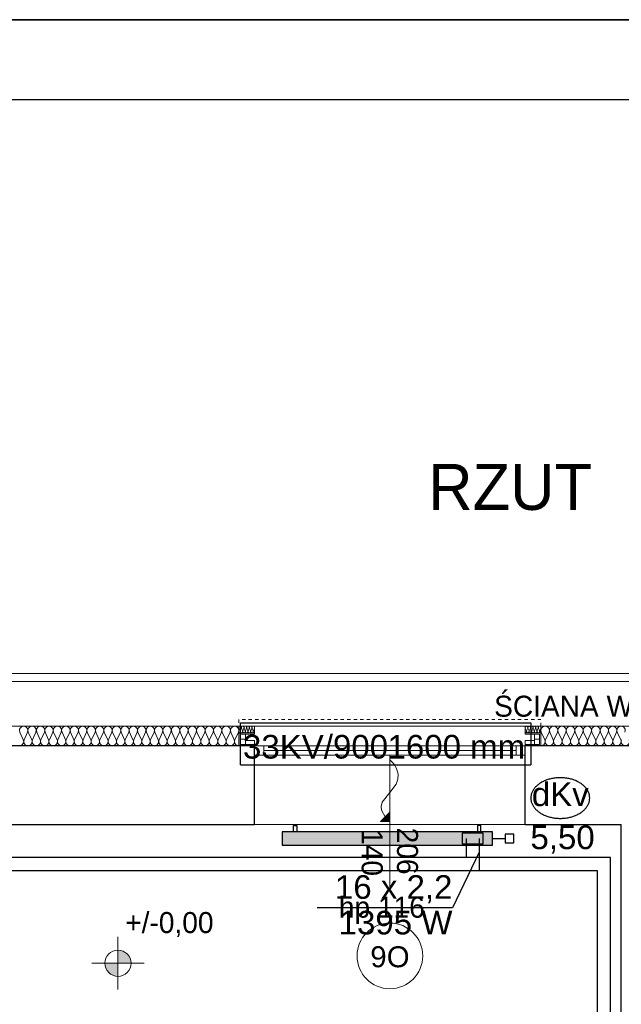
# Model space of a CAD drawing. Header units: inches. Extents: x -515158 to -470211, y -1887 to 84268.
# Tile 70 of 102: x -479566 to -474987, y 42969 to 50469. Entities that reach past the tile are written whole.
import ezdxf
from ezdxf.lldxf.tags import DXFTag

# ---------------------------------------------------------------- set-up
doc = ezdxf.new("R2010")
doc.units = ezdxf.units.IN
doc.header["$MEASUREMENT"] = 0
doc.linetypes.add('Hidden Line', pattern=[50, 25, -25])
for name, color, linetype, lineweight in [('#podkład', 252, 'Continuous', 9), ('A-Okna_Nr_Pióra__9', 252, 'Continuous', 9), ('Arch ocieplenie_Nr_Pióra__44', 252, 'Continuous', 9), ('Arch opisy okien_Nr_Pióra__9', 252, 'Continuous', 9), ('Arch opisy_Nr_Pióra__21', 252, 'Continuous', 9), ('Arch opisy_Nr_Pióra__9', 252, 'Continuous', 9), ('Arch teren_Nr_Pióra__5', 252, 'Continuous', 13), ('Arch wykończenie_Nr_Pióra__3', 252, 'Continuous', 18), ('Arch wyposarzenie_Nr_Pióra__10', 252, 'Continuous', 18), ('INWENT RZĘDNE_Nr_Pióra__21', 252, 'Continuous', 9), ('INWENT WYMIARY_Nr_Pióra__21', 252, 'Continuous', 9), ('INWENT. OKNA_Nr_Pióra__21', 252, 'Continuous', 9), ('INWENT. OKNA_Nr_Pióra__5', 252, 'Continuous', 13), ('INWENT.ŚCIANY_Nr_Pióra__1', 252, 'Continuous', 25), ('INWENT.ŚCIANY_Nr_Pióra__21', 252, 'Continuous', 9)]:
    doc.layers.add(name, color=color, linetype=linetype, lineweight=lineweight)
for name, color, linetype in [('_TABELA', 7, 'Continuous'), ('IS_Text_Armatury_podłączeniowej_grz._dolnozas.', 7, 'Continuous'), ('IS_Text_Armatury_Therm', 7, 'Continuous'), ('IS_Text_Odbiornikow_Therm', 7, 'Continuous')]:
    doc.layers.add(name, color=color, linetype=linetype)
for name, color, linetype, true_color in [('IS_Armatura_podłączeniowa_grz._dolnozas.', 7, 'SOLID', 0x000000), ('IS_Armatura_Therm', 7, 'SOLID', 0x000000), ('IS_Grafika', 7, 'SOLID', 0x000000), ('IS_Grzejniki_Plan_rzut', 7, 'SOLID', 0x000000), ('IS_Opisy_działek_Therm', 7, 'SOLID', 0x000000), ('IS_Powrót', 5, 'DASH', 0x0000ff), ('IS_Zasilanie', 1, 'SOLID', 0xff0000)]:
    doc.layers.add(name, color=color, linetype=linetype, true_color=true_color)
doc.styles.add('GENERATED_STYLE_1', font='txt')
doc.styles.add('GENERATED_STYLE_10', font='arial.ttf')
doc.styles.add('GENERATED_STYLE_3', font='txt')
doc.styles.add('GENERATED_STYLE_6', font='txt')
doc.styles.add('GENERATED_STYLE_7', font='txt')
tags = doc.linetypes.add('DASH', pattern=[15, 10, -5]).pattern_tags.tags
tags[6:7] = [DXFTag(74, 4), DXFTag(75, 0), DXFTag(340, '0'), DXFTag(46, 0.0), DXFTag(50, 0.0), DXFTag(44, 0.0), DXFTag(45, 0.0)]
tags[4:5] = [DXFTag(74, 4), DXFTag(75, 0), DXFTag(340, '0'), DXFTag(46, 0.0), DXFTag(50, 0.0), DXFTag(44, 0.0), DXFTag(45, 0.0)]
tags = doc.linetypes.add('SOLID', pattern=[10, 10, 0]).pattern_tags.tags
tags[6:7] = [DXFTag(74, 4), DXFTag(75, 0), DXFTag(340, '0'), DXFTag(46, 0.0), DXFTag(50, 0.0), DXFTag(44, 0.0), DXFTag(45, 0.0)]
tags[4:5] = [DXFTag(74, 4), DXFTag(75, 0), DXFTag(340, '0'), DXFTag(46, 0.0), DXFTag(50, 0.0), DXFTag(44, 0.0), DXFTag(45, 0.0)]

# ---------------------------------------------------------------- blocks, each defined once
blk = doc.blocks.new('parter')
at = {"layer": 'A-Okna_Nr_Pióra__9', "linetype": 'Continuous'}
blk.add_hatch(color=252, dxfattribs=at).paths.add_polyline_path([(-476748.3, 44361.6), (-476819, 44361.2), (-476748.7, 44432.3)], flags=0)
at = {"layer": 'INWENT RZĘDNE_Nr_Pióra__21', "linetype": 'Continuous'}
for points in [[(-478818, 43281.7), (-478718, 43281.7), (-478725.6, 43319.9), (-478747.3, 43352.4), (-478779.7, 43374), (-478818, 43381.7)], [(-478818, 43281.7), (-478918, 43281.7), (-478910.4, 43243.4), (-478888.7, 43210.9), (-478856.2, 43189.3), (-478818, 43181.7)]]:
    blk.add_hatch(color=252, dxfattribs=at).paths.add_polyline_path(points, flags=0)
at = {"layer": 'A-Okna_Nr_Pióra__9', "color": 252, "linetype": 'Continuous'}
for p, q in [((-476819, 44361.2), (-476748.7, 44432.3)), ((-476748.3, 44361.6), (-476748.7, 44432.3)), ((-476748.3, 44361.6), (-476819, 44361.2))]:
    blk.add_line(p, q, dxfattribs=at)
at = {"layer": 'A-Okna_Nr_Pióra__9', "color": 252, "linetype": 'Continuous', "flags": 128}
blk.add_lwpolyline([(-476748.3, 44832.2), (-476719.2, 44801), (-476697.9, 44766), (-476685.7, 44721.3), (-476688.2, 44682.6), (-476701.2, 44646.1), (-476748.3, 44581.6), (-476807.9, 44508.3), (-476815, 44476.3), (-476811, 44446.4), (-476783.9, 44396.8)], dxfattribs=at)
at = {"layer": 'Arch ocieplenie_Nr_Pióra__44', "color": 252, "linetype": 'Continuous'}
for p, q in [((-479565.2, 45042.9), (-479538.5, 44982.3)), ((-479533.1, 44982.3), (-479506.4, 45042.9)), ((-479501, 45042.9), (-479474.3, 44982.3)), ((-479468.9, 44982.3), (-479442.2, 45042.9)), ((-479436.8, 45042.9), (-479410.1, 44982.3)), ((-479404.7, 44982.3), (-479378, 45042.9)), ((-479372.6, 45042.9), (-479345.9, 44982.3)), ((-479340.5, 44982.3), (-479313.7, 45042.9)), ((-479308.4, 45042.9), (-479281.6, 44982.3)), ((-479276.2, 44982.3), (-479249.5, 45042.9)), ((-479244.1, 45042.9), (-479217.4, 44982.3)), ((-479212, 44982.3), (-479185.3, 45042.9)), ((-479179.9, 45042.9), (-479153.2, 44982.3)), ((-479147.8, 44982.3), (-479121.1, 45042.9)), ((-479115.7, 45042.9), (-479089, 44982.3)), ((-479083.6, 44982.3), (-479056.9, 45042.9)), ((-479051.5, 45042.9), (-479024.8, 44982.3)), ((-479019.4, 44982.3), (-478992.7, 45042.9)), ((-478987.3, 45042.9), (-478960.6, 44982.3)), ((-478955.2, 44982.3), (-478928.5, 45042.9)), ((-478923.1, 45042.9), (-478896.4, 44982.3)), ((-478891, 44982.3), (-478864.2, 45042.9)), ((-478858.9, 45042.9), (-478832.1, 44982.3)), ((-478826.7, 44982.3), (-478800, 45042.9)), ((-478794.6, 45042.9), (-478767.9, 44982.3)), ((-478762.5, 44982.3), (-478735.8, 45042.9)), ((-478730.4, 45042.9), (-478703.7, 44982.3)), ((-478698.3, 44982.3), (-478671.6, 45042.9)), ((-478666.2, 45042.9), (-478639.5, 44982.3)), ((-478634.1, 44982.3), (-478607.4, 45042.9)), ((-478602, 45042.9), (-478575.3, 44982.3)), ((-478569.9, 44982.3), (-478543.2, 45042.9)), ((-478537.8, 45042.9), (-478511.1, 44982.3)), ((-478505.7, 44982.3), (-478479, 45042.9)), ((-478473.6, 45042.9), (-478446.8, 44982.3)), ((-478441.5, 44982.3), (-478414.7, 45042.9)), ((-478409.3, 45042.9), (-478382.6, 44982.3)), ((-478377.2, 44982.3), (-478350.5, 45042.9)), ((-478345.1, 45042.9), (-478318.4, 44982.3)), ((-478313, 44982.3), (-478286.3, 45042.9)), ((-478280.9, 45042.9), (-478254.2, 44982.3)), ((-478248.8, 44982.3), (-478222.1, 45042.9)), ((-478216.7, 45042.9), (-478190, 44982.3)), ((-478184.6, 44982.3), (-478157.9, 45042.9)), ((-478152.5, 45042.9), (-478125.8, 44982.3)), ((-478120.4, 44982.3), (-478093.7, 45042.9)), ((-478088.3, 45042.9), (-478061.6, 44982.3)), ((-478056.2, 44982.3), (-478029.5, 45042.9)), ((-478024.1, 45042.9), (-477997.3, 44982.3)), ((-477992, 44982.3), (-477965.2, 45042.9)), ((-477959.8, 45042.9), (-477933.1, 44982.3)), ((-477927.7, 44982.3), (-477901, 45042.9)), ((-477897.5, 45072.7), (-477889.2, 45052.5)), ((-477887.5, 45052.5), (-477879.2, 45072.7)), ((-477877.5, 45072.7), (-477869.2, 45052.5)), ((-477867.5, 45052.5), (-477859.2, 45072.7)), ((-477857.5, 45072.7), (-477849.2, 45052.5)), ((-477847.5, 45052.5), (-477839.2, 45072.7)), ((-477837.5, 45072.7), (-477829.2, 45052.5)), ((-477827.5, 45052.5), (-477819.2, 45072.7)), ((-477817.5, 45072.7), (-477809.2, 45052.5)), ((-477807.5, 45052.5), (-477799.2, 45072.7)), ((-477797.5, 45072.7), (-477789.2, 45052.5)), ((-477787.5, 45052.5), (-477779.2, 45072.7)), ((-475717.5, 45072.7), (-475709.2, 45052.5)), ((-475707.5, 45052.5), (-475699.2, 45072.7)), ((-475697.5, 45072.7), (-475689.2, 45052.5)), ((-475687.5, 45052.5), (-475679.2, 45072.7)), ((-475677.5, 45072.7), (-475669.2, 45052.5)), ((-475667.5, 45052.5), (-475659.2, 45072.7)), ((-475657.5, 45072.7), (-475649.2, 45052.5)), ((-475647.5, 45052.5), (-475639.2, 45072.7)), ((-475637.5, 45072.7), (-475629.2, 45052.5)), ((-475627.5, 45052.5), (-475619.2, 45072.7)), ((-475617.5, 45072.7), (-475609.2, 45052.5)), ((-475607.5, 45052.5), (-475599.2, 45072.7)), ((-475595.6, 45042.9), (-475568.9, 44982.3)), ((-475563.5, 44982.3), (-475536.8, 45042.9)), ((-475531.4, 45042.9), (-475504.7, 44982.3)), ((-475499.3, 44982.3), (-475472.6, 45042.9)), ((-475467.2, 45042.9), (-475440.5, 44982.3)), ((-475435.1, 44982.3), (-475408.4, 45042.9)), ((-475403, 45042.9), (-475376.2, 44982.3)), ((-475370.8, 44982.3), (-475344.1, 45042.9)), ((-475338.7, 45042.9), (-475312, 44982.3)), ((-475306.6, 44982.3), (-475279.9, 45042.9)), ((-475274.5, 45042.9), (-475247.8, 44982.3)), ((-475242.4, 44982.3), (-475215.7, 45042.9)), ((-475210.3, 45042.9), (-475183.6, 44982.3)), ((-475178.2, 44982.3), (-475151.5, 45042.9)), ((-475146.1, 45042.9), (-475119.3, 44982.3)), ((-475113.9, 44982.3), (-475087.2, 45042.9)), ((-475081.8, 45042.9), (-475055.1, 44982.3)), ((-475049.7, 44982.3), (-475023, 45042.9)), ((-475017.6, 45042.9), (-474990.9, 44982.3))]:
    blk.add_line(p, q, dxfattribs=at)
for centre, major_axis, ratio, start_param, end_param in [((-479535.8, 45055.7), (32.1, 0), 0.993594, 5.870392, 9.837571), ((-479471.6, 45055.7), (32.1, 0), 0.993594, 5.870392, 9.837571), ((-479407.4, 45055.7), (32.1, 0), 0.993594, 5.870392, 9.837571), ((-479343.2, 45055.7), (32.1, 0), 0.993594, 5.870392, 9.837571), ((-479278.9, 45055.7), (32.1, 0), 0.993594, 5.870392, 9.837571), ((-479214.7, 45055.7), (32.1, 0), 0.993594, 5.870392, 9.837571), ((-479150.5, 45055.7), (32.1, 0), 0.993594, 5.870392, 9.837571), ((-479086.3, 45055.7), (32.1, 0), 0.993594, 5.870392, 9.837571), ((-479022.1, 45055.7), (32.1, 0), 0.993594, 5.870392, 9.837571), ((-478957.9, 45055.7), (32.1, 0), 0.993594, 5.870392, 9.837571), ((-478893.7, 45055.7), (32.1, 0), 0.993594, 5.870392, 9.837571), ((-478829.4, 45055.7), (32.1, 0), 0.993594, 5.870392, 9.837571), ((-478765.2, 45055.7), (32.1, 0), 0.993594, 5.870392, 9.837571), ((-478701, 45055.7), (32.1, 0), 0.993594, 5.870392, 9.837571), ((-478636.8, 45055.7), (32.1, 0), 0.993594, 5.870392, 9.837571), ((-478572.6, 45055.7), (32.1, 0), 0.993594, 5.870392, 9.837571), ((-478508.4, 45055.7), (32.1, 0), 0.993594, 5.870392, 9.837571), ((-478444.2, 45055.7), (32.1, 0), 0.993594, 5.870392, 9.837571), ((-478379.9, 45055.7), (32.1, 0), 0.993594, 5.870392, 9.837571), ((-478315.7, 45055.7), (32.1, 0), 0.993594, 5.870392, 9.837571), ((-478251.5, 45055.7), (32.1, 0), 0.993594, 5.870392, 9.837571), ((-478187.3, 45055.7), (32.1, 0), 0.993594, 5.870392, 9.837571), ((-478123.1, 45055.7), (32.1, 0), 0.993594, 5.870392, 9.837571), ((-478058.9, 45055.7), (32.1, 0), 0.993594, 5.870392, 9.837571), ((-477994.6, 45055.7), (32.1, 0), 0.993594, 5.870392, 9.837571), ((-477930.4, 45055.7), (32.1, 0), 0.993594, 5.870392, 9.837571), ((-477888.3, 45077), (0, 10.6), 0.94039, 4.299595, 8.266775), ((-477868.3, 45077), (0, 10.6), 0.94039, 4.299595, 8.266775), ((-477848.3, 45077), (0, 10.6), 0.94039, 4.299595, 8.266775), ((-477828.3, 45077), (0, 10.6), 0.94039, 4.299595, 8.266775), ((-477808.3, 45077), (0, 10.6), 0.94039, 4.299595, 8.266775), ((-477788.3, 45077), (0, 10.6), 0.94039, 4.299595, 8.266775), ((-475708.3, 45077), (0, 10.6), 0.94039, 4.299595, 8.266775), ((-475688.3, 45077), (0, 10.6), 0.94039, 4.299595, 8.266775), ((-475668.3, 45077), (0, 10.6), 0.94039, 4.299595, 8.266775), ((-475648.3, 45077), (0, 10.6), 0.94039, 4.299595, 8.266775), ((-475628.3, 45077), (0, 10.6), 0.94039, 4.299595, 8.266775), ((-475608.3, 45077), (0, 10.6), 0.94039, 4.299595, 8.266775), ((-475566.2, 45055.7), (32.1, 0), 0.993449, 5.870392, 9.837571), ((-475502, 45055.7), (32.1, 0), 0.993449, 5.870392, 9.837571), ((-475437.8, 45055.7), (32.1, 0), 0.993449, 5.870392, 9.837571), ((-475373.5, 45055.7), (32.1, 0), 0.993449, 5.870392, 9.837571), ((-475309.3, 45055.7), (32.1, 0), 0.993449, 5.870392, 9.837571), ((-475245.1, 45055.7), (32.1, 0), 0.993449, 5.870392, 9.837571), ((-475180.9, 45055.7), (32.1, 0), 0.993449, 5.870392, 9.837571), ((-475116.6, 45055.7), (32.1, 0), 0.993449, 5.870392, 9.837571), ((-475052.4, 45055.7), (32.1, 0), 0.993449, 5.870392, 9.837571), ((-474988.2, 45055.7), (32.1, 0), 0.993449, 5.870392, 9.837571), ((-477898.3, 45048.3), (0, 10.6), 0.94039, 3.141593, 5.125182), ((-477878.3, 45048.3), (0, 10.6), 0.94039, 1.158004, 5.125183), ((-477858.3, 45048.3), (0, 10.6), 0.94039, 1.158004, 5.125183), ((-477838.3, 45048.3), (0, 10.6), 0.94039, 1.158004, 5.125183), ((-477818.3, 45048.3), (0, 10.6), 0.94039, 1.158004, 5.125183), ((-477798.3, 45048.3), (0, 10.6), 0.94039, 1.158004, 5.125183), ((-477778.3, 45048.3), (0, 10.6), 0.94039, 1.158004, 3.141593), ((-475718.3, 45048.3), (0, 10.6), 0.94039, 3.141593, 5.125182), ((-475698.3, 45048.3), (0, 10.6), 0.94039, 1.158004, 5.125183), ((-475678.3, 45048.3), (0, 10.6), 0.94039, 1.158004, 5.125183), ((-475658.3, 45048.3), (0, 10.6), 0.94039, 1.158004, 5.125183), ((-475638.3, 45048.3), (0, 10.6), 0.94039, 1.158004, 5.125183), ((-475618.3, 45048.3), (0, 10.6), 0.94039, 1.158004, 5.125183), ((-475598.3, 45048.3), (0, 10.6), 0.94039, 1.158004, 3.141593), ((-479567.9, 44969.5), (32.1, 0), 0.993594, 4.712389, 6.695979), ((-479503.7, 44969.5), (32.1, 0), 0.993594, 2.7288, 6.695979), ((-479439.5, 44969.5), (32.1, 0), 0.993594, 2.7288, 6.695979), ((-479375.3, 44969.5), (32.1, 0), 0.993594, 2.7288, 6.695979), ((-479311.1, 44969.5), (32.1, 0), 0.993594, 2.7288, 6.695979), ((-479246.8, 44969.5), (32.1, 0), 0.993594, 2.7288, 6.695979), ((-479182.6, 44969.5), (32.1, 0), 0.993594, 2.7288, 6.695979), ((-479118.4, 44969.5), (32.1, 0), 0.993594, 2.7288, 6.695979), ((-479054.2, 44969.5), (32.1, 0), 0.993594, 2.7288, 6.695979), ((-478990, 44969.5), (32.1, 0), 0.993594, 2.7288, 6.695979), ((-478925.8, 44969.5), (32.1, 0), 0.993594, 2.7288, 6.695979), ((-478861.5, 44969.5), (32.1, 0), 0.993594, 2.7288, 6.695979), ((-478797.3, 44969.5), (32.1, 0), 0.993594, 2.7288, 6.695979), ((-478733.1, 44969.5), (32.1, 0), 0.993594, 2.7288, 6.695979), ((-478668.9, 44969.5), (32.1, 0), 0.993594, 2.7288, 6.695979), ((-478604.7, 44969.5), (32.1, 0), 0.993594, 2.7288, 6.695979), ((-478540.5, 44969.5), (32.1, 0), 0.993594, 2.7288, 6.695979), ((-478476.3, 44969.5), (32.1, 0), 0.993594, 2.7288, 6.695979), ((-478412, 44969.5), (32.1, 0), 0.993594, 2.7288, 6.695979), ((-478347.8, 44969.5), (32.1, 0), 0.993594, 2.7288, 6.695979), ((-478283.6, 44969.5), (32.1, 0), 0.993594, 2.7288, 6.695979), ((-478219.4, 44969.5), (32.1, 0), 0.993594, 2.7288, 6.695979), ((-478155.2, 44969.5), (32.1, 0), 0.993594, 2.7288, 6.695979), ((-478091, 44969.5), (32.1, 0), 0.993594, 2.7288, 6.695979), ((-478026.8, 44969.5), (32.1, 0), 0.993594, 2.7288, 6.695979), ((-477962.5, 44969.5), (32.1, 0), 0.993594, 2.7288, 6.695979), ((-477898.3, 44969.5), (32.1, 0), 0.993594, 2.7288, 4.712389), ((-475598.3, 44969.5), (32.1, 0), 0.993449, 4.712389, 6.695979), ((-475534.1, 44969.5), (32.1, 0), 0.993449, 2.7288, 6.695979), ((-475469.9, 44969.5), (32.1, 0), 0.993449, 2.7288, 6.695979), ((-475405.7, 44969.5), (32.1, 0), 0.993449, 2.7288, 6.695979), ((-475341.4, 44969.5), (32.1, 0), 0.993449, 2.7288, 6.695979), ((-475277.2, 44969.5), (32.1, 0), 0.993449, 2.7288, 6.695979), ((-475213, 44969.5), (32.1, 0), 0.993449, 2.7288, 6.695979), ((-475148.8, 44969.5), (32.1, 0), 0.993449, 2.7288, 6.695979), ((-475084.5, 44969.5), (32.1, 0), 0.993449, 2.7288, 6.695979), ((-475020.3, 44969.5), (32.1, 0), 0.993449, 2.7288, 6.695979), ((-474956.1, 44969.5), (32.1, 0), 0.993449, 2.7288, 6.695979)]:
    blk.add_ellipse(centre, major_axis=major_axis, ratio=ratio, start_param=start_param, end_param=end_param, dxfattribs=at)
at = {"layer": 'Arch opisy_Nr_Pióra__9', "color": 252, "linetype": 'Continuous'}
blk.add_circle((-476748.3, 43337.6), 250, dxfattribs=at)
at = {"layer": 'Arch teren_Nr_Pióra__5', "color": 252, "linetype": 'Continuous'}
for p, q in [((-488363.3, 45487.6), (-471473.3, 45487.6)), ((-488363.3, 45427.6), (-471533.3, 45427.6))]:
    blk.add_line(p, q, dxfattribs=at)
at = {"layer": 'Arch wykończenie_Nr_Pióra__3', "color": 252, "linetype": 'Continuous'}
for p, q in [((-479687.9, 45087.6), (-477778.3, 45087.6)), ((-477778.3, 45037.6), (-477778.3, 45087.6)), ((-475718.3, 45037.6), (-475718.3, 45087.6)), ((-471873.3, 45087.6), (-475718.3, 45087.6))]:
    blk.add_line(p, q, dxfattribs=at)
at = {"layer": 'Arch wyposarzenie_Nr_Pióra__10', "color": 252, "linetype": 'Hidden Line'}
for p, q in [((-477898.3, 45137.6), (-477898.3, 44937.6)), ((-475598.3, 45137.6), (-477898.3, 45137.6)), ((-475598.3, 44937.6), (-475598.3, 45137.6))]:
    blk.add_line(p, q, dxfattribs=at)
at = {"layer": 'Arch wyposarzenie_Nr_Pióra__10', "color": 252, "linetype": 'Continuous'}
for p, q in [((-477898.3, 45037.6), (-477778.3, 45037.6)), ((-477898.3, 44937.6), (-477898.3, 45037.6)), ((-477888.3, 44947.6), (-477888.3, 45027.6)), ((-477888.3, 45027.6), (-477778.3, 45027.6)), ((-477848.3, 44947.6), (-477848.3, 45027.6)), ((-477778.3, 45037.6), (-477778.3, 45027.6)), ((-475718.3, 45037.6), (-475718.3, 45027.6)), ((-475598.3, 45037.6), (-475718.3, 45037.6)), ((-475608.3, 45027.6), (-475718.3, 45027.6)), ((-475648.3, 44947.6), (-475648.3, 45027.6)), ((-475608.3, 44947.6), (-475608.3, 45027.6)), ((-475598.3, 44937.6), (-475598.3, 45037.6)), ((-477778.3, 44937.6), (-477898.3, 44937.6)), ((-477848.3, 44987.6), (-477888.3, 44987.6)), ((-477778.3, 44947.6), (-477888.3, 44947.6)), ((-477778.1, 44977.6), (-477848.3, 44977.6)), ((-477778.3, 44947.6), (-477778.3, 44937.6)), ((-477778.1, 44947.6), (-477778.1, 44977.6)), ((-475718.6, 44977.6), (-475648.3, 44977.6)), ((-475718.6, 44947.6), (-475718.6, 44977.6)), ((-475718.3, 44947.6), (-475718.3, 44937.6)), ((-475718.3, 44947.6), (-475608.3, 44947.6)), ((-475718.3, 44937.6), (-475598.3, 44937.6)), ((-475648.3, 44987.6), (-475608.3, 44987.6))]:
    blk.add_line(p, q, dxfattribs=at)
at = {"layer": 'INWENT RZĘDNE_Nr_Pióra__21', "color": 252, "linetype": 'Continuous'}
for p, q in [((-478818, 43081.7), (-478818, 43481.7)), ((-479018, 43281.7), (-478618, 43281.7))]:
    blk.add_line(p, q, dxfattribs=at)
blk.add_circle((-478818, 43281.7), 100, dxfattribs=at)
at = {"layer": 'INWENT. OKNA_Nr_Pióra__5', "color": 252, "linetype": 'Continuous'}
for p, q in [((-477778.3, 44937.6), (-475718.3, 44937.6)), ((-477708.3, 44937.6), (-477708.3, 44867.6)), ((-475788.3, 44937.6), (-475788.3, 44867.6)), ((-477778.3, 44867.6), (-475718.3, 44867.6)), ((-475788.3, 44902.6), (-477708.3, 44902.6)), ((-476748.3, 44867.6), (-476748.3, 43837.6))]:
    blk.add_line(p, q, dxfattribs=at)
at = {"layer": 'INWENT.ŚCIANY_Nr_Pióra__1', "color": 252, "linetype": 'Continuous'}
for p, q in [((-477778.3, 44937.6), (-479668.3, 44937.6)), ((-477778.3, 44587.6), (-477778.3, 44937.6)), ((-475718.3, 44587.6), (-475718.3, 44937.6)), ((-472023.3, 44937.6), (-475718.3, 44937.6)), ((-477778.3, 44337.6), (-477778.3, 44587.6)), ((-475718.3, 44337.6), (-475718.3, 44587.6)), ((-479668.3, 44337.6), (-477778.3, 44337.6)), ((-475718.3, 44337.6), (-474988.3, 44337.6)), ((-474988.3, 39017.6), (-474988.3, 44337.6))]:
    blk.add_line(p, q, dxfattribs=at)
at = {"layer": 'INWENT.ŚCIANY_Nr_Pióra__21', "color": 252, "linetype": 'Continuous'}
for p, q in [((-477778.3, 45087.6), (-475718.3, 45087.6)), ((-477778.3, 44337.6), (-475718.3, 44337.6))]:
    blk.add_line(p, q, dxfattribs=at)
at = {"layer": 'Arch opisy okien_Nr_Pióra__9', "color": 252, "linetype": 'Continuous', "style": 'GENERATED_STYLE_10'}
blk.add_text('O6', height=160, rotation=180, dxfattribs=at).set_placement((-476598.5, 43411))
at = {"layer": 'Arch opisy_Nr_Pióra__21', "color": 252, "linetype": 'Continuous', "style": 'GENERATED_STYLE_6'}
blk.add_text('RZUT  PARTERU', height=350, dxfattribs=at).set_placement((-476456.9, 46734.7))
at = {"layer": 'INWENT RZĘDNE_Nr_Pióra__21', "color": 252, "insert": (-478762.7, 43481.7), "char_height": 160, "attachment_point": 7, "style": 'GENERATED_STYLE_3'}
blk.add_mtext('{+/-0,00}', dxfattribs=at)
at = {"layer": 'INWENT WYMIARY_Nr_Pióra__21', "color": 252, "linetype": 'Continuous', "style": 'GENERATED_STYLE_1'}
blk.add_text('ŚCIANA W KLASIE', height=160, dxfattribs=at).set_placement((-475955.1, 45159.4))
at = {"layer": 'INWENT. OKNA_Nr_Pióra__21', "color": 252, "linetype": 'Continuous', "style": 'GENERATED_STYLE_7'}
for s, p in [('140', (-476962.8, 44303.1)), ('206', (-476694.2, 44314.5))]:
    blk.add_text(s, height=160, rotation=270, dxfattribs=at).set_placement(p)
blk.add_text('hp 116', height=160, dxfattribs=at).set_placement((-477136.9, 43628.3))

msp = doc.modelspace()

# ---------------------------------------------------------------- hatches: boundary and pattern name
at = {"layer": 'IS_Grzejniki_Plan_rzut', "ltscale": 10}
msp.add_hatch(color=8, dxfattribs=at).paths.add_polyline_path([(-475968.5, 44281.3), (-477568.5, 44281.3), (-477568.5, 44181.3), (-475968.5, 44181.3)])

# ---------------------------------------------------------------- linework, layer by layer
at = {"layer": '_TABELA', "color": 7}
msp.add_lwpolyline([(-512477.4, 50468.9), (-470477.4, 50468.9), (-512477.4, 50468.9), (-512477.4, 20768.9), (-470477.4, 20768.9), (-470477.4, 50468.9)], dxfattribs=at)
msp.add_lwpolyline([(-471077.4, 49858.9), (-509977.4, 49858.9), (-509977.4, 21378.9), (-471077.4, 21378.9)], close=True, dxfattribs=at)
at = {"layer": 'IS_Armatura_podłączeniowa_grz._dolnozas.', "ltscale": 10}
for p, q in [((-476038.5, 44271.3), (-476198.5, 44271.3)), ((-476198.5, 44271.3), (-476198.5, 44191.3)), ((-476038.5, 44191.3), (-476038.5, 44271.3)), ((-476038.5, 44271.3), (-476038.5, 44271.3)), ((-476198.5, 44191.3), (-476038.5, 44191.3))]:
    msp.add_line(p, q, dxfattribs=at)
at = {"layer": 'IS_Armatura_Therm', "ltscale": 10}
for p, q in [((-475806, 44263.8), (-475871, 44263.8)), ((-475871, 44263.8), (-475871, 44198.8)), ((-475806, 44198.8), (-475806, 44263.8)), ((-475968.5, 44231.3), (-475871, 44231.3)), ((-475871, 44198.8), (-475806, 44198.8))]:
    msp.add_line(p, q, dxfattribs=at)
at = {"layer": 'IS_Grafika', "ltscale": 10}
for points, knots in [([(-475451.4, 44694.9), (-475462.5, 44694.9), (-475484.2, 44693.8), (-475515.9, 44688.9), (-475545.7, 44681.1), (-475573.3, 44670.6), (-475598.4, 44657.6), (-475620.6, 44642.4), (-475639.7, 44625.1), (-475655.1, 44606), (-475666.7, 44585.2), (-475673.9, 44563.1), (-475675.6, 44547.7), (-475675.6, 44540.1)], [0, 0, 0, 0, 33.167036, 65.15629, 95.929861, 125.438554, 153.638532, 180.511954, 206.093104, 230.501175, 253.978693, 276.929023, 299.937572, 299.937572, 299.937572, 299.937572]), ([(-475227.3, 44540.1), (-475227.3, 44547.7), (-475228.9, 44563.1), (-475236.1, 44585.2), (-475247.7, 44606), (-475263.2, 44625.1), (-475282.2, 44642.4), (-475304.5, 44657.6), (-475329.5, 44670.6), (-475357.2, 44681.1), (-475387, 44688.9), (-475418.6, 44693.8), (-475440.4, 44694.9), (-475451.4, 44694.9)], [0, 0, 0, 0, 23.008549, 45.958879, 69.436398, 93.844468, 119.425619, 146.29904, 174.499018, 204.007711, 234.781282, 266.770537, 299.937572, 299.937572, 299.937572, 299.937572]), ([(-475675.6, 44540.1), (-475675.6, 44532.4), (-475673.9, 44517), (-475666.7, 44494.9), (-475655.1, 44474.1), (-475639.7, 44455), (-475620.6, 44437.7), (-475598.4, 44422.5), (-475573.3, 44409.5), (-475545.7, 44399), (-475515.9, 44391.2), (-475484.2, 44386.3), (-475462.5, 44385.2), (-475451.4, 44385.2)], [0, 0, 0, 0, 23.008549, 45.958879, 69.436398, 93.844468, 119.425619, 146.29904, 174.499018, 204.007711, 234.781282, 266.770537, 299.937572, 299.937572, 299.937572, 299.937572]), ([(-475451.4, 44385.2), (-475440.4, 44385.2), (-475418.6, 44386.3), (-475387, 44391.2), (-475357.2, 44399), (-475329.5, 44409.5), (-475304.5, 44422.5), (-475282.2, 44437.7), (-475263.2, 44455), (-475247.7, 44474.1), (-475236.1, 44494.9), (-475228.9, 44517), (-475227.3, 44532.4), (-475227.3, 44540.1)], [0, 0, 0, 0, 33.167036, 65.15629, 95.929861, 125.438554, 153.638532, 180.511954, 206.093104, 230.501175, 253.978693, 276.929023, 299.937572, 299.937572, 299.937572, 299.937572])]:
    msp.add_open_spline(points, degree=3, knots=knots, dxfattribs=at)
at = {"layer": 'IS_Grzejniki_Plan_rzut', "ltscale": 10}
for p, q in [((-477481, 44281.3), (-477481, 44331.3)), ((-477481, 44331.3), (-477456, 44331.3)), ((-477456, 44331.3), (-477456, 44281.3)), ((-476056, 44331.3), (-476081, 44331.3)), ((-476081, 44331.3), (-476081, 44281.3)), ((-476056, 44281.3), (-476056, 44331.3)), ((-475968.5, 44281.3), (-477568.5, 44281.3)), ((-477568.5, 44281.3), (-477568.5, 44181.3)), ((-475968.5, 44181.3), (-475968.5, 44281.3)), ((-475968.5, 44281.3), (-475968.5, 44281.3)), ((-477568.5, 44181.3), (-475968.5, 44181.3))]:
    msp.add_line(p, q, dxfattribs=at)
at = {"layer": 'IS_Opisy_działek_Therm', "ltscale": 10}
for p, q in [((-476068.5, 44128.5), (-476272, 43702.7)), ((-476272, 43702.7), (-477302, 43702.7))]:
    msp.add_line(p, q, dxfattribs=at)
at = {"layer": 'IS_Powrót', "color": 5, "ltscale": 10}
for p, q in [((-476068.5, 44231.3), (-476068.5, 43986.5)), ((-476068.5, 43986.5), (-485703.9, 43986.5)), ((-475168.6, 43986.5), (-476068.5, 43986.5)), ((-475168.6, 33779.3), (-475168.6, 43986.5))]:
    msp.add_line(p, q, dxfattribs=at)
at = {"layer": 'IS_Text_Odbiornikow_Therm', "color": 18, "linetype": 'SOLID', "ltscale": 10, "true_color": 0x000000}
for p, q in [((-477886.5, 44792.1), (-477886.5, 45112.1)), ((-477886.5, 45112.1), (-475676.5, 45112.1)), ((-475676.5, 45112.1), (-475676.5, 44792.1)), ((-477886.5, 44792.1), (-475676.5, 44792.1))]:
    msp.add_line(p, q, dxfattribs=at)
at = {"layer": 'IS_Zasilanie', "color": 1, "ltscale": 10}
for p, q in [((-476168.5, 44231.3), (-476168.5, 44086.5)), ((-476168.5, 44086.5), (-485803.9, 44086.5)), ((-475068.6, 44086.5), (-476168.5, 44086.5)), ((-475068.6, 33679.3), (-475068.6, 44086.5))]:
    msp.add_line(p, q, dxfattribs=at)

# ---------------------------------------------------------------- block references
at = {"layer": '#podkład'}
msp.add_blockref('parter', (0, 0), dxfattribs=at)

# ---------------------------------------------------------------- texts
at = {"layer": 'IS_Grafika', "ltscale": 10, "insert": (-475451.4, 44658.4), "char_height": 180, "attachment_point": 2}
msp.add_mtext('\\fArial|b0|i0;dKv', dxfattribs=at)
at = {"layer": 'IS_Opisy_działek_Therm', "ltscale": 10, "char_height": 180}
for s, insert, attachment_point in [('\\fArial|b0|i0;16 x 2,2', (-476272, 43738.7), 9), ('\\fArial|b0|i0;', (-476272, 43738.7), 9), ('\\fArial|b0|i0;1395 W', (-476272, 43681.1), 3), ('\\fArial|b0|i0;', (-476272, 43681.1), 3), ('\\fArial|b0|i0;', (-477312, 43588.7), 9), ('\\fArial|b0|i0;', (-477312, 43588.7), 9)]:
    msp.add_mtext(s, dxfattribs=dict(at, insert=insert, attachment_point=attachment_point))
at = {"layer": 'IS_Text_Armatury_podłączeniowej_grz._dolnozas.', "color": 18, "linetype": 'SOLID', "ltscale": 10, "true_color": 0x000000, "insert": (-476118.5, 44317.3), "char_height": 180, "attachment_point": 9}
msp.add_mtext('\\fArial|b0|i0;', dxfattribs=at)
at = {"layer": 'IS_Text_Armatury_Therm', "color": 18, "linetype": 'SOLID', "ltscale": 10, "true_color": 0x000000, "insert": (-475189.3, 44117.3), "char_height": 180, "attachment_point": 9}
msp.add_mtext('\\fArial|b0|i0;5,50  ', dxfattribs=at)
at = {"layer": 'IS_Text_Odbiornikow_Therm', "color": 18, "linetype": 'SOLID', "ltscale": 10, "true_color": 0x000000, "char_height": 180, "attachment_point": 7}
for s, insert in [('\\fArial|b0|i0;33KV/900', (-477866.5, 44838.1)), ('\\fArial|b0|i0;1600 mm', (-476766.5, 44838.1))]:
    msp.add_mtext(s, dxfattribs=dict(at, insert=insert))

doc.saveas('drawing.dxf')
